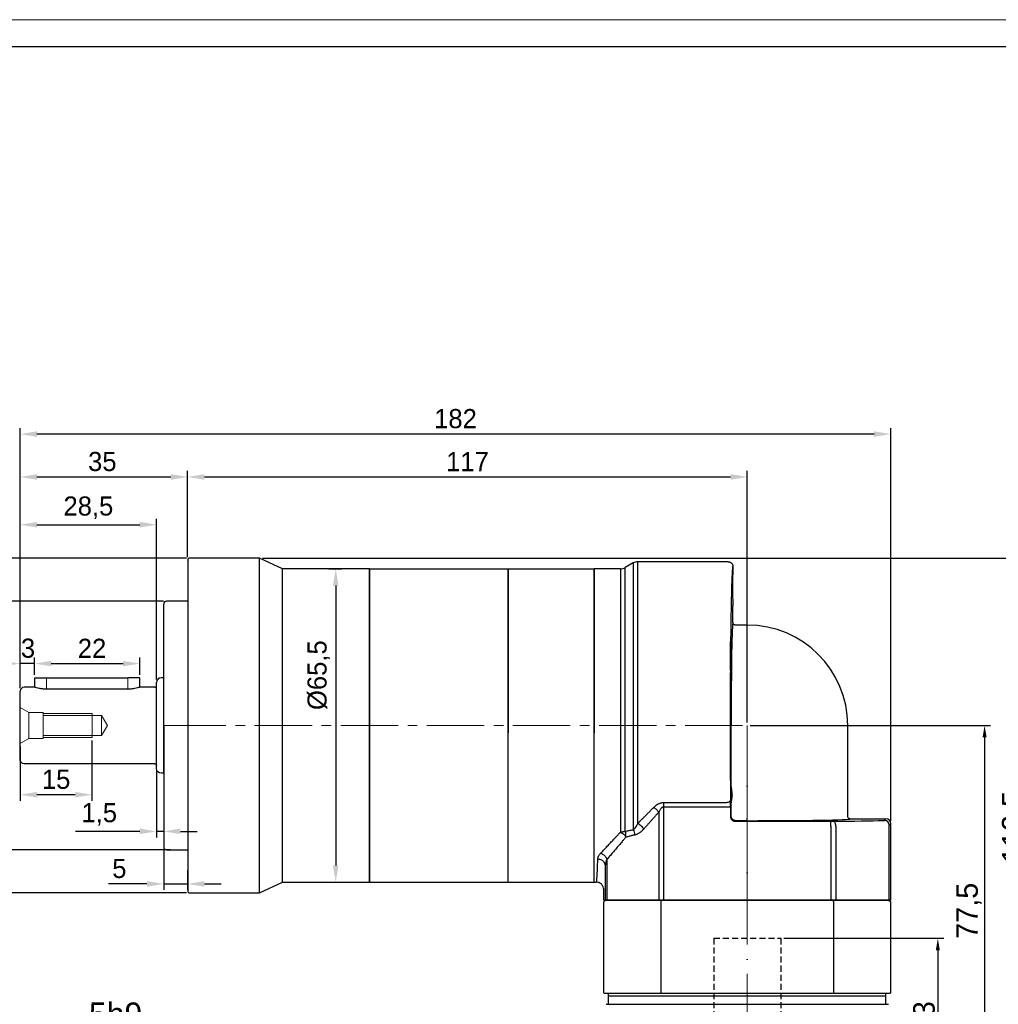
# Model space of a CAD drawing. Header units: millimetres. Extents: x 1357 to 1835, y 1050 to 1389.
# Tile 7 of 8: x 1526 to 1731, y 1183 to 1389. Entities that reach past the tile are written whole.
import ezdxf

# ---------------------------------------------------------------- set-up
doc = ezdxf.new("R2010")
doc.units = ezdxf.units.MM
doc.header["$PDSIZE"] = -5
for name, pattern in [('ACAD_ISO10W100', [18, 12, -3, 0, -3]), ('DASHED2', [9.525, 6.35, -3.175]), ('JIS_02_2.0', [3, 2, -1]), ('点画线', [18, 12, -2, 2, -2])]:
    doc.linetypes.add(name, pattern=pattern)
doc.layers.get('0').update_dxf_attribs({"lineweight": 18})
doc.layers.get('Defpoints').update_dxf_attribs({"lineweight": 18})
doc.layers.add('4虚线层', color=6, linetype='DASHED2')
for name, color, linetype, lineweight in [('7中心线层', 7, '点画线', 18), ('中心线', 7, 'JIS_02_2.0', 13), ('中心线层', 7, 'ACAD_ISO10W100', 20), ('图框_外框线', 7, 'Continuous', 18), ('尺寸线', 7, 'Continuous', 18), ('尺寸线层', 3, 'Continuous', 18), ('标注线', 7, 'Continuous', 20), ('粗实线', 7, 'Continuous', 50)]:
    doc.layers.add(name, color=color, linetype=linetype, lineweight=lineweight)
doc.styles.add('工程字', font='txt')
doc.dimstyles.new('ISO-25', dxfattribs={"dimtxt": 4.5, "dimasz": 1, "dimexe": 1.25, "dimexo": 0.625, "dimtad": 1, "dimtxsty": '工程字', "dimcen": 2.5, "dimdle": 2, "dimadec": 0, "dimazin": 0, "dimtfac": 1, "dimtmove": 0, "dimatfit": 3, "dimfxl": 1, "dimarcsym": 0})
doc.dimstyles.new('副本 ISO-25', dxfattribs={"dimtxt": 4.5, "dimasz": 2.5, "dimexe": 1.25, "dimexo": 0.625, "dimtad": 1, "dimtxsty": '工程字', "dimcen": 2.5, "dimdle": 5, "dimadec": 0, "dimazin": 0, "dimtfac": 1, "dimtmove": 0, "dimatfit": 3, "dimfxl": 1, "dimtolj": 1, "dimarcsym": 0})

# ---------------------------------------------------------------- blocks, each defined once
blk = doc.blocks.new('*D4')
at = {"layer": 'Defpoints', "color": 0, "lineweight": -2}
for p in [(1576.27, 1276.24), (1737.44, 1276.24), (1707.77, 1163.74)]:
    blk.add_point(p, dxfattribs=at)
at = {"layer": '尺寸线层', "color": 0, "lineweight": -2}
for p, q in [((1576.9, 1276.24), (1738.69, 1276.24)), ((1737.44, 1166.24), (1737.44, 1273.74)), ((1708.4, 1163.74), (1738.69, 1163.74))]:
    blk.add_line(p, q, dxfattribs=at)
for points in [[(1737.86, 1273.74), (1737.02, 1273.74), (1737.44, 1276.24)], [(1737.02, 1166.24), (1737.86, 1166.24), (1737.44, 1163.74)]]:
    blk.add_solid(points, dxfattribs=at)
at = {"layer": '尺寸线层', "color": 0, "insert": (1734.19, 1219.99), "char_height": 4.5, "attachment_point": 5, "rotation": 90, "style": '工程字'}
blk.add_mtext('\\A1;112,5', dxfattribs=at)
blk = doc.blocks.new('*D5')
at = {"layer": 'Defpoints', "color": 0, "lineweight": -2}
for p in [(1526.27, 1302.18), (1526.27, 1248.44), (1708.27, 1220.71)]:
    blk.add_point(p, dxfattribs=at)
at = {"layer": '尺寸线层', "color": 0, "linetype": 'ByBlock', "lineweight": -2}
for p, q in [((1526.27, 1249.06), (1526.27, 1303.43)), ((1708.27, 1221.33), (1708.27, 1303.43)), ((1704.77, 1302.18), (1529.77, 1302.18))]:
    blk.add_line(p, q, dxfattribs=at)
at = {"layer": '尺寸线层', "color": 0, "lineweight": -2}
for points in [[(1529.77, 1302.76), (1529.77, 1301.59), (1526.27, 1302.18)], [(1704.77, 1301.59), (1704.77, 1302.76), (1708.27, 1302.18)]]:
    blk.add_solid(points, dxfattribs=at)
at = {"layer": '尺寸线层', "color": 0, "insert": (1617.27, 1305.38), "char_height": 4, "attachment_point": 5, "style": '工程字'}
blk.add_mtext('182', dxfattribs=at)
blk = doc.blocks.new('*D8')
at = {"layer": 'Defpoints', "color": 0, "lineweight": -2}
for p in [(1678.27, 1241.24), (1707.77, 1163.74), (1727.89, 1163.74)]:
    blk.add_point(p, dxfattribs=at)
at = {"layer": '尺寸线层', "color": 0, "lineweight": -2}
for p, q in [((1678.9, 1241.24), (1729.14, 1241.24)), ((1727.89, 1238.74), (1727.89, 1166.24)), ((1708.4, 1163.74), (1729.14, 1163.74))]:
    blk.add_line(p, q, dxfattribs=at)
for points in [[(1728.31, 1238.74), (1727.47, 1238.74), (1727.89, 1241.24)], [(1727.47, 1166.24), (1728.31, 1166.24), (1727.89, 1163.74)]]:
    blk.add_solid(points, dxfattribs=at)
at = {"layer": '尺寸线层', "color": 0, "insert": (1724.64, 1202.49), "char_height": 4.5, "attachment_point": 5, "rotation": 90, "style": '工程字'}
blk.add_mtext('\\A1;77,5', dxfattribs=at)
blk = doc.blocks.new('*D11')
at = {"layer": 'Defpoints', "color": 0, "lineweight": -2}
for p in [(1685.27, 1196.74), (1707.77, 1163.74), (1718.11, 1163.74)]:
    blk.add_point(p, dxfattribs=at)
at = {"layer": '尺寸线层', "color": 0, "lineweight": -2}
for p, q in [((1685.9, 1196.74), (1719.36, 1196.74)), ((1718.11, 1194.24), (1718.11, 1166.24)), ((1708.4, 1163.74), (1719.36, 1163.74))]:
    blk.add_line(p, q, dxfattribs=at)
for points in [[(1718.53, 1194.24), (1717.7, 1194.24), (1718.11, 1196.74)], [(1717.7, 1166.24), (1718.53, 1166.24), (1718.11, 1163.74)]]:
    blk.add_solid(points, dxfattribs=at)
at = {"layer": '尺寸线层', "color": 0, "insert": (1715.24, 1180.24), "char_height": 4.5, "attachment_point": 5, "rotation": 90, "style": '工程字'}
blk.add_mtext('\\A1;33', dxfattribs=at)
blk = doc.blocks.new('*D17')
at = {"layer": 'Defpoints', "color": 0, "lineweight": -2}
for p in [(1564.57, 1176.88), (1559.57, 1171.02), (1564.57, 1171.02)]:
    blk.add_point(p, dxfattribs=at)
at = {"layer": '尺寸线层', "color": 0, "linetype": 'ByBlock', "lineweight": -2}
for p, q in [((1559.57, 1171.65), (1559.57, 1178.13)), ((1564.57, 1171.65), (1564.57, 1178.13)), ((1556.07, 1176.88), (1539.85, 1176.88)), ((1559.57, 1176.88), (1564.57, 1176.88)), ((1568.07, 1176.88), (1571.57, 1176.88))]:
    blk.add_line(p, q, dxfattribs=at)
at = {"layer": '尺寸线层', "color": 0, "lineweight": -2}
for points in [[(1556.07, 1176.3), (1556.07, 1177.47), (1559.57, 1176.88)], [(1568.07, 1177.47), (1568.07, 1176.3), (1564.57, 1176.88)]]:
    blk.add_solid(points, dxfattribs=at)
at = {"layer": '尺寸线层', "color": 0, "insert": (1546.21, 1180.78), "char_height": 5, "attachment_point": 5, "style": '工程字'}
blk.add_mtext('5h9', dxfattribs=at)
blk = doc.blocks.new('*D23')
at = {"layer": 'Defpoints', "color": 0, "lineweight": -2}
for p in [(1678.27, 1293.21), (1561.27, 1275.84), (1678.27, 1241.24)]:
    blk.add_point(p, dxfattribs=at)
at = {"layer": '尺寸线层', "color": 0, "linetype": 'ByBlock', "lineweight": -2}
for p, q in [((1561.27, 1276.46), (1561.27, 1294.46)), ((1564.77, 1293.21), (1674.77, 1293.21)), ((1678.27, 1241.86), (1678.27, 1294.46))]:
    blk.add_line(p, q, dxfattribs=at)
at = {"layer": '尺寸线层', "color": 0, "lineweight": -2}
for points in [[(1564.77, 1293.79), (1564.77, 1292.62), (1561.27, 1293.21)], [(1674.77, 1292.62), (1674.77, 1293.79), (1678.27, 1293.21)]]:
    blk.add_solid(points, dxfattribs=at)
at = {"layer": '尺寸线层', "color": 0, "insert": (1619.77, 1296.41), "char_height": 4, "attachment_point": 5, "style": '工程字'}
blk.add_mtext('117', dxfattribs=at)
blk = doc.blocks.new('*D24')
at = {"layer": 'Defpoints', "color": 0, "lineweight": -2}
for p in [(1590.17, 1273.99), (1590.17, 1208.49), (1592.23, 1208.49)]:
    blk.add_point(p, dxfattribs=at)
at = {"layer": '尺寸线层', "color": 0, "linetype": 'ByBlock', "lineweight": -2}
for p, q in [((1590.8, 1273.99), (1593.48, 1273.99)), ((1592.23, 1270.49), (1592.23, 1211.99)), ((1590.8, 1208.49), (1593.48, 1208.49))]:
    blk.add_line(p, q, dxfattribs=at)
at = {"layer": '尺寸线层', "color": 0, "lineweight": -2}
for points in [[(1592.81, 1270.49), (1591.64, 1270.49), (1592.23, 1273.99)], [(1591.64, 1211.99), (1592.81, 1211.99), (1592.23, 1208.49)]]:
    blk.add_solid(points, dxfattribs=at)
at = {"layer": '尺寸线层', "color": 0, "insert": (1588.69, 1251.76), "char_height": 4, "attachment_point": 5, "rotation": 90, "style": '工程字'}
blk.add_mtext('%%c65,5{}{{\\H0.7x;}{}}', dxfattribs=at)
blk = doc.blocks.new('*D25')
at = {"layer": 'Defpoints', "color": 0, "lineweight": -2}
for p in [(1556.87, 1267.24), (1516.2, 1215.24), (1558.27, 1215.24)]:
    blk.add_point(p, dxfattribs=at)
at = {"layer": '尺寸线层', "color": 0, "linetype": 'ByBlock', "lineweight": -2}
for p, q in [((1556.25, 1267.24), (1514.95, 1267.24)), ((1516.2, 1263.74), (1516.2, 1218.74)), ((1557.65, 1215.24), (1514.95, 1215.24))]:
    blk.add_line(p, q, dxfattribs=at)
at = {"layer": '尺寸线层', "color": 0, "lineweight": -2}
for points in [[(1516.79, 1263.74), (1515.62, 1263.74), (1516.2, 1267.24)], [(1515.62, 1218.74), (1516.79, 1218.74), (1516.2, 1215.24)]]:
    blk.add_solid(points, dxfattribs=at)
at = {"layer": '尺寸线层', "color": 0, "insert": (1513, 1241.24), "char_height": 4, "attachment_point": 5, "rotation": 90, "style": '工程字'}
blk.add_mtext('%%C52h7', dxfattribs=at)
blk = doc.blocks.new('*D26')
at = {"layer": 'Defpoints', "color": 0, "lineweight": -2}
for p in [(1561.27, 1293.21), (1561.27, 1275.84), (1526.27, 1248.44)]:
    blk.add_point(p, dxfattribs=at)
at = {"layer": '尺寸线层', "color": 0, "linetype": 'ByBlock', "lineweight": -2}
for p, q in [((1526.27, 1249.06), (1526.27, 1294.46)), ((1529.77, 1293.21), (1557.77, 1293.21)), ((1561.27, 1276.46), (1561.27, 1294.46))]:
    blk.add_line(p, q, dxfattribs=at)
at = {"layer": '尺寸线层', "color": 0, "lineweight": -2}
for points in [[(1529.77, 1293.79), (1529.77, 1292.62), (1526.27, 1293.21)], [(1557.77, 1292.62), (1557.77, 1293.79), (1561.27, 1293.21)]]:
    blk.add_solid(points, dxfattribs=at)
at = {"layer": '尺寸线层', "color": 0, "insert": (1543.43, 1296.41), "char_height": 4, "attachment_point": 5, "style": '工程字'}
blk.add_mtext('35', dxfattribs=at)
blk = doc.blocks.new('*D27')
at = {"layer": 'Defpoints', "color": 0, "lineweight": -2}
for p in [(1526.27, 1254.18), (1529.27, 1251.24), (1526.27, 1248.44)]:
    blk.add_point(p, dxfattribs=at)
at = {"layer": '尺寸线层', "color": 0, "linetype": 'ByBlock', "lineweight": -2}
for p, q in [((1522.77, 1254.18), (1519.27, 1254.18)), ((1526.27, 1249.06), (1526.27, 1255.43)), ((1529.27, 1254.18), (1526.27, 1254.18)), ((1529.27, 1251.86), (1529.27, 1255.43)), ((1532.77, 1254.18), (1536.27, 1254.18))]:
    blk.add_line(p, q, dxfattribs=at)
at = {"layer": '尺寸线层', "color": 0, "lineweight": -2}
for points in [[(1522.77, 1253.6), (1522.77, 1254.76), (1526.27, 1254.18)], [(1532.77, 1254.76), (1532.77, 1253.6), (1529.27, 1254.18)]]:
    blk.add_solid(points, dxfattribs=at)
at = {"layer": '尺寸线层', "color": 0, "insert": (1527.9, 1257.38), "char_height": 4, "attachment_point": 5, "style": '工程字'}
blk.add_mtext('3', dxfattribs=at)
blk = doc.blocks.new('*D28')
at = {"layer": 'Defpoints', "color": 0, "lineweight": -2}
for p in [(1551.27, 1254.18), (1529.27, 1251.24), (1551.27, 1251.24)]:
    blk.add_point(p, dxfattribs=at)
at = {"layer": '尺寸线层', "color": 0, "linetype": 'ByBlock', "lineweight": -2}
for p, q in [((1529.27, 1251.86), (1529.27, 1255.43)), ((1532.77, 1254.18), (1547.77, 1254.18)), ((1551.27, 1251.86), (1551.27, 1255.43))]:
    blk.add_line(p, q, dxfattribs=at)
at = {"layer": '尺寸线层', "color": 0, "lineweight": -2}
for points in [[(1532.77, 1254.76), (1532.77, 1253.6), (1529.27, 1254.18)], [(1547.77, 1253.6), (1547.77, 1254.76), (1551.27, 1254.18)]]:
    blk.add_solid(points, dxfattribs=at)
at = {"layer": '尺寸线层', "color": 0, "insert": (1541.28, 1257.38), "char_height": 4, "attachment_point": 5, "style": '工程字'}
blk.add_mtext('22', dxfattribs=at)
blk = doc.blocks.new('*D29')
at = {"layer": 'Defpoints', "color": 0, "lineweight": -2}
for p in [(1554.77, 1232.24), (1556.27, 1227.81), (1554.77, 1219.1)]:
    blk.add_point(p, dxfattribs=at)
at = {"layer": '尺寸线层', "color": 0, "linetype": 'ByBlock', "lineweight": -2}
for p, q in [((1554.77, 1231.61), (1554.77, 1217.85)), ((1556.27, 1227.19), (1556.27, 1217.85)), ((1551.27, 1219.1), (1537.8, 1219.1)), ((1556.27, 1219.1), (1554.77, 1219.1)), ((1559.77, 1219.1), (1563.27, 1219.1))]:
    blk.add_line(p, q, dxfattribs=at)
at = {"layer": '尺寸线层', "color": 0, "lineweight": -2}
for points in [[(1551.27, 1218.52), (1551.27, 1219.69), (1554.77, 1219.1)], [(1559.77, 1219.69), (1559.77, 1218.52), (1556.27, 1219.1)]]:
    blk.add_solid(points, dxfattribs=at)
at = {"layer": '尺寸线层', "color": 0, "insert": (1542.79, 1222.64), "char_height": 4, "attachment_point": 5, "style": '工程字'}
blk.add_mtext('1,5', dxfattribs=at)
blk = doc.blocks.new('*D30')
at = {"layer": 'Defpoints', "color": 0, "lineweight": -2}
for p in [(1556.27, 1215.84), (1561.27, 1211.54), (1561.27, 1208.12)]:
    blk.add_point(p, dxfattribs=at)
at = {"layer": '尺寸线层', "color": 0, "linetype": 'ByBlock', "lineweight": -2}
for p, q in [((1556.27, 1215.21), (1556.27, 1206.87)), ((1561.27, 1210.91), (1561.27, 1206.87)), ((1552.77, 1208.12), (1544.71, 1208.12)), ((1556.27, 1208.12), (1561.27, 1208.12)), ((1564.77, 1208.12), (1568.27, 1208.12))]:
    blk.add_line(p, q, dxfattribs=at)
at = {"layer": '尺寸线层', "color": 0, "lineweight": -2}
for points in [[(1552.77, 1207.53), (1552.77, 1208.7), (1556.27, 1208.12)], [(1564.77, 1208.7), (1564.77, 1207.53), (1561.27, 1208.12)]]:
    blk.add_solid(points, dxfattribs=at)
at = {"layer": '尺寸线层', "color": 0, "insert": (1546.99, 1211.32), "char_height": 4, "attachment_point": 5, "style": '工程字'}
blk.add_mtext('5', dxfattribs=at)
blk = doc.blocks.new('*D31')
at = {"layer": 'Defpoints', "color": 0, "lineweight": -2}
for p in [(1526.27, 1237.45), (1541.27, 1238.74), (1526.27, 1226.76)]:
    blk.add_point(p, dxfattribs=at)
at = {"layer": '尺寸线层', "color": 0, "linetype": 'ByBlock', "lineweight": -2}
for p, q in [((1541.27, 1238.11), (1541.27, 1225.51)), ((1526.27, 1236.82), (1526.27, 1225.51)), ((1537.77, 1226.76), (1529.77, 1226.76))]:
    blk.add_line(p, q, dxfattribs=at)
at = {"layer": '尺寸线层', "color": 0, "lineweight": -2}
for points in [[(1529.77, 1227.34), (1529.77, 1226.17), (1526.27, 1226.76)], [(1537.77, 1226.17), (1537.77, 1227.34), (1541.27, 1226.76)]]:
    blk.add_solid(points, dxfattribs=at)
at = {"layer": '尺寸线层', "color": 0, "insert": (1533.77, 1229.96), "char_height": 4, "attachment_point": 5, "style": '工程字'}
blk.add_mtext('15', dxfattribs=at)
blk = doc.blocks.new('*D32')
at = {"layer": 'Defpoints', "color": 0, "lineweight": -2}
for p in [(1554.77, 1283.22), (1554.77, 1250.24), (1526.27, 1248.44)]:
    blk.add_point(p, dxfattribs=at)
at = {"layer": '尺寸线层', "color": 0, "linetype": 'ByBlock', "lineweight": -2}
for p, q in [((1526.27, 1249.06), (1526.27, 1284.47)), ((1529.77, 1283.22), (1551.27, 1283.22)), ((1554.77, 1250.86), (1554.77, 1284.47))]:
    blk.add_line(p, q, dxfattribs=at)
at = {"layer": '尺寸线层', "color": 0, "lineweight": -2}
for points in [[(1529.77, 1283.8), (1529.77, 1282.64), (1526.27, 1283.22)], [(1551.27, 1282.64), (1551.27, 1283.8), (1554.77, 1283.22)]]:
    blk.add_solid(points, dxfattribs=at)
at = {"layer": '尺寸线层', "color": 0, "insert": (1540.52, 1286.76), "char_height": 4, "attachment_point": 5, "style": '工程字'}
blk.add_mtext('28,5', dxfattribs=at)
blk = doc.blocks.new('*D33')
at = {"layer": 'Defpoints', "color": 0, "lineweight": -2}
for p in [(1561.67, 1276.24), (1507.66, 1206.24), (1561.67, 1206.24)]:
    blk.add_point(p, dxfattribs=at)
at = {"layer": '尺寸线层', "color": 0, "linetype": 'ByBlock', "lineweight": -2}
for p, q in [((1561.05, 1276.24), (1506.41, 1276.24)), ((1507.66, 1272.74), (1507.66, 1209.74)), ((1561.05, 1206.24), (1506.41, 1206.24))]:
    blk.add_line(p, q, dxfattribs=at)
at = {"layer": '尺寸线层', "color": 0, "lineweight": -2}
for points in [[(1508.24, 1272.74), (1507.08, 1272.74), (1507.66, 1276.24)], [(1507.08, 1209.74), (1508.24, 1209.74), (1507.66, 1206.24)]]:
    blk.add_solid(points, dxfattribs=at)
at = {"layer": '尺寸线层', "color": 0, "insert": (1504.46, 1241.24), "char_height": 4, "attachment_point": 5, "rotation": 90, "style": '工程字'}
blk.add_mtext('%%C70', dxfattribs=at)
blk = doc.blocks.new('D64')
at = {"linetype": 'Continuous', "lineweight": 30}
for p, q in [((5.5, 62.01), (3.83, 61.04)), ((25.36, 62.28), (6.49, 62.28)), ((2.83, 60.78), (-2.64, 60.78)), ((-2.64, 28.03), (-2.64, 60.78)), ((26.36, 49.53), (26.36, 53.03)), ((29.36, 49.03), (26.86, 49.03)), ((-2.64, -4.72), (-2.64, 28.03)), ((50.36, 9), (50.36, 28.03)), ((50.86, 8.5), (58.36, 8.5)), ((59.36, -8.47), (59.36, 7.5)), ((-2.64, -4.72), (-2.2, -4.72)), ((-0.64, -8.47), (-0.64, -6.47)), ((-0.32, -8.47), (-0.64, -8.47)), ((0, -8.47), (-0.32, -8.47)), ((10.84, -8.47), (0, -8.47)), ((11.9, -8.47), (10.84, -8.47)), ((46.83, -8.47), (11.9, -8.47)), ((47.88, -8.47), (46.83, -8.47)), ((58.73, -8.47), (47.88, -8.47)), ((59.05, -8.47), (58.73, -8.47)), ((59.36, -8.47), (59.05, -8.47))]:
    blk.add_line(p, q, dxfattribs=at)
at = {"linetype": 'Continuous', "lineweight": 25}
for p, q in [((6.49, 7.58), (6.49, 62.28)), ((2.83, 60.78), (2.83, 5.7)), ((26.36, 61.03), (26.36, 61.28)), ((25.99, 15.22), (25.99, 28.03)), ((11.9, 11.93), (24.85, 11.93)), ((11.9, 11), (11.9, 11.93)), ((11.9, 11), (24.86, 11)), ((11.9, -8.47), (11.9, 11)), ((24.86, 11), (25.86, 11)), ((25.86, 11), (25.86, 8.99)), ((25.99, 9.12), (25.99, 11.83)), ((10.84, 9.91), (10.84, -8.47)), ((25.86, 8.99), (25.99, 9.12)), ((29.36, 8.12), (29.36, 8.62)), ((58.05, 8.18), (58.36, 8.5)), ((26.99, 8.12), (26.86, 7.99)), ((26.86, 7.99), (46.83, 7.99)), ((29.36, 8.12), (26.99, 8.12)), ((46.83, 6.99), (46.83, 7.99)), ((46.83, 6.99), (46.83, -8.47)), ((47.88, 6.99), (47.88, -8.47)), ((59.36, 7.5), (59.05, 7.18)), ((59.05, -1.12), (59.05, 7.18)), ((0, 0), (0, -8.47)), ((-0.32, -1.39), (-0.32, -8.47)), ((59.05, -8.47), (59.05, -1.12))]:
    blk.add_line(p, q, dxfattribs=at)
at = {"linetype": 'Continuous', "lineweight": 25, "flags": 128}
for points in [[(24.85, 11.93), (25.04, 11.94), (25.23, 11.97), (25.4, 12.01), (25.55, 12.07), (25.68, 12.14), (25.77, 12.22), (25.83, 12.31), (25.85, 12.4)], [(47.88, 6.99), (47.87, 7.19), (47.84, 7.37), (47.79, 7.54), (47.73, 7.7), (47.65, 7.82), (47.56, 7.91), (47.46, 7.97), (47.35, 7.99)]]:
    blk.add_lwpolyline(points, dxfattribs=at)
at = {"linetype": 'Continuous', "lineweight": 30}
for centre, radius, start, end in [((6.49, 60.29), 1.99, 90, 120), ((2.83, 62.76), 1.99, 270, 299.9873), ((29.36, 28.03), 21, 0, 90)]:
    blk.add_arc(centre, radius, start, end, dxfattribs=at)
at = {"linetype": 'Continuous', "lineweight": 25}
blk.add_arc((58.05, 7.18), 1, 0.0209, 89.9797, dxfattribs=at)
at = {"linetype": 'Continuous', "lineweight": 30}
for centre, major_axis, ratio, start_param, end_param in [((26.36, 57.03), (0, 4), 0.017455, 0, 3.141593), ((58.36, 7.5), (0.707, 0.707), 0.999695, 5.497939, 7.068431)]:
    blk.add_ellipse(centre, major_axis=major_axis, ratio=ratio, start_param=start_param, end_param=end_param, dxfattribs=at)
at = {"linetype": 'Continuous', "lineweight": 25}
for centre, major_axis, start_param, end_param in [((26.36, 28.03), (0, 21.5), 0.000406, 1.570796), ((25.93, 13.53), (0, 4), 5.149766, 10.558197), ((25.81, 11), (0, 2.99), 4.712389, 5.201566), ((29.36, 8.5), (21.5, 0), 4.712389, 6.282779), ((46.83, 8.01), (0.988, 0), 4.712389, 5.269966), ((29.36, 8.5), (34, 0), 5.269966, 5.707865), ((57.06, 8.18), (0.988, 0), 5.706902, 6.266003)]:
    blk.add_ellipse(centre, major_axis=major_axis, ratio=0.017455, start_param=start_param, end_param=end_param, dxfattribs=at)
blk.add_ellipse((25.93, 42.53), major_axis=(0, 4), ratio=0.017455, dxfattribs=at)
for points, knots in [([(5.5, 62.01), (5.5, 62.01), (5.5, 62.01), (5.5, 61.99), (5.5, 61.97), (5.5, 61.93), (5.5, 61.89), (5.5, 61.83), (5.5, 61.77), (5.5, 61.69), (5.5, 61.61), (5.5, 61.51), (5.5, 61.41), (5.5, 61.29), (5.5, 61.17), (5.5, 61.03), (5.5, 60.89), (5.5, 60.74), (5.5, 60.57), (5.5, 60.4), (5.5, 60.22), (5.5, 60.03), (5.5, 59.82), (5.5, 59.61), (5.5, 59.39), (5.5, 59.16), (5.5, 58.93), (5.5, 58.68), (5.5, 58.42), (5.5, 58.16), (5.5, 57.88), (5.5, 57.6), (5.5, 57.31), (5.5, 57.01), (5.5, 56.7), (5.5, 56.38), (5.5, 56.05), (5.5, 55.72), (5.5, 55.38), (5.5, 55.03), (5.5, 54.67), (5.5, 54.3), (5.5, 53.93), (5.5, 53.54), (5.5, 53.16), (5.5, 52.76), (5.5, 52.35), (5.5, 51.94), (5.5, 51.53), (5.5, 51.1), (5.5, 50.67), (5.5, 50.23), (5.5, 49.78), (5.5, 49.33), (5.5, 48.88), (5.5, 48.41), (5.5, 47.94), (5.5, 47.47), (5.5, 46.98), (5.5, 46.5), (5.5, 46), (5.5, 45.51), (5.5, 45), (5.5, 44.49), (5.5, 43.98), (5.5, 43.46), (5.5, 42.94), (5.5, 42.26), (5.5, 41.41), (5.5, 40.39), (5.5, 39.36), (5.5, 38.32), (5.5, 37.26), (5.5, 36.2), (5.5, 35.13), (5.5, 34.05), (5.5, 32.96), (5.5, 31.87), (5.5, 30.77), (5.5, 29.67), (5.5, 28.57), (5.5, 27.47), (5.5, 26.37), (5.5, 25.27), (5.5, 24.18), (5.5, 23.09), (5.5, 22), (5.5, 20.92), (5.5, 19.85), (5.5, 18.78), (5.5, 17.73), (5.5, 16.69), (5.5, 15.65), (5.5, 14.63), (5.5, 13.63), (5.5, 12.64), (5.5, 11.67), (5.5, 10.71), (5.5, 9.77), (5.5, 8.85), (5.5, 7.96), (5.5, 7.08), (5.5, 6.51), (5.5, 6.23)], [0, 0, 0, 0, 0.007576, 0.015152, 0.022728, 0.030304, 0.037879, 0.045455, 0.053031, 0.060607, 0.068183, 0.075759, 0.083335, 0.090911, 0.098486, 0.106062, 0.113638, 0.121214, 0.12879, 0.136366, 0.143942, 0.151518, 0.159093, 0.166669, 0.174245, 0.181821, 0.189397, 0.196973, 0.204549, 0.212125, 0.2197, 0.227276, 0.234852, 0.242428, 0.250004, 0.25758, 0.265156, 0.272732, 0.280307, 0.287883, 0.295459, 0.303035, 0.310611, 0.318187, 0.325763, 0.333339, 0.340914, 0.34849, 0.356066, 0.363642, 0.371218, 0.378794, 0.38637, 0.393946, 0.401521, 0.409097, 0.416673, 0.424249, 0.431825, 0.439401, 0.446977, 0.454553, 0.462128, 0.469704, 0.47728, 0.484856, 0.492432, 0.500008, 0.514293, 0.528579, 0.542864, 0.55715, 0.571435, 0.585721, 0.600006, 0.614292, 0.628577, 0.642863, 0.657148, 0.671434, 0.685719, 0.700005, 0.71429, 0.728576, 0.742861, 0.757147, 0.771432, 0.785718, 0.800003, 0.814289, 0.828574, 0.84286, 0.857145, 0.871431, 0.885716, 0.900002, 0.914287, 0.928573, 0.942858, 0.957144, 0.971429, 0.985715, 1, 1, 1, 1]), ([(3.83, 5.89), (3.83, 8.24), (3.83, 10.9), (3.83, 16.62), (3.83, 19.68), (3.83, 25.95), (3.83, 29.15), (3.83, 35.44), (3.83, 38.53), (3.83, 44.33), (3.83, 47.04), (3.83, 51.87), (3.83, 53.98), (3.83, 57.44), (3.83, 58.78), (3.83, 60.58), (3.83, 61.04), (3.83, 61.04)], [0, 0, 0, 0, 0.125, 0.125, 0.25, 0.25, 0.375, 0.375, 0.5, 0.5, 0.625, 0.625, 0.75, 0.75, 0.875, 0.875, 1, 1, 1, 1]), ([(26.36, 61.28), (26.36, 61.28), (26.35, 61.27), (26.35, 61.26), (26.34, 61.24), (26.33, 61.21), (26.32, 61.17), (26.31, 61.12), (26.3, 61.07), (26.28, 60.94), (26.25, 60.68), (26.22, 60.21), (26.18, 59.59), (26.13, 58.61), (26.08, 57.05), (26.01, 54.7), (25.96, 51.91), (25.91, 48.73), (25.87, 45.2), (25.83, 41.39), (25.81, 37.35), (25.79, 33.16), (25.78, 28.89), (25.78, 25.32), (25.79, 22.49), (25.8, 20.39), (25.81, 18.32), (25.82, 16.63), (25.83, 15.3), (25.84, 14.32), (25.84, 13.35), (25.85, 12.72), (25.85, 12.4)], [0, 0, 0, 0, 0.007823, 0.01564, 0.023454, 0.031265, 0.039077, 0.046892, 0.05471, 0.062535, 0.093793, 0.125059, 0.156317, 0.187583, 0.250074, 0.312564, 0.375052, 0.437539, 0.500025, 0.56251, 0.624994, 0.687477, 0.74996, 0.812443, 0.843697, 0.874959, 0.906213, 0.937475, 0.953113, 0.968735, 0.984359, 1, 1, 1, 1]), ([(25.99, 15.22), (25.99, 15.18), (25.99, 15.09), (26, 14.96), (26.02, 14.82), (26.04, 14.68), (26.06, 14.54), (26.1, 14.29), (26.15, 13.95), (26.18, 13.52), (26.15, 13.09), (26.09, 12.71), (26.04, 12.37), (26, 12.1), (25.99, 11.92), (25.99, 11.83)], [0, 0, 0, 0, 0.040755, 0.081897, 0.123461, 0.165483, 0.207997, 0.251035, 0.383966, 0.501369, 0.618401, 0.750462, 0.835256, 0.918346, 1, 1, 1, 1]), ([(6.49, 7.58), (6.64, 7.72), (6.92, 8.01), (7.36, 8.45), (7.82, 8.9), (8.29, 9.38), (8.78, 9.87), (9.28, 10.38), (9.62, 10.73), (9.79, 10.9)], [0, 0, 0, 0, 0.130778, 0.265579, 0.404405, 0.547258, 0.69414, 0.845054, 1, 1, 1, 1]), ([(9.79, 10.9), (9.84, 10.95), (9.93, 11.05), (10.09, 11.18), (10.24, 11.31), (10.39, 11.42), (10.55, 11.52), (10.73, 11.63), (10.94, 11.73), (11.18, 11.82), (11.42, 11.88), (11.66, 11.92), (11.82, 11.93), (11.9, 11.93)], [0, 0, 0, 0, 0.089644, 0.176213, 0.259904, 0.340931, 0.419533, 0.495971, 0.603505, 0.706475, 0.806024, 0.903416, 1, 1, 1, 1]), ([(9.79, 10.9), (9.98, 10.77), (10.17, 10.61), (10.54, 10.27), (10.7, 10.09), (10.84, 9.91)], [0, 0, 0, 0, 0.5, 0.5, 1, 1, 1, 1]), ([(11.9, 11), (11.88, 11), (11.83, 11), (11.77, 10.98), (11.7, 10.96), (11.63, 10.93), (11.57, 10.89), (11.5, 10.85), (11.43, 10.79), (11.37, 10.73), (11.27, 10.62), (11.14, 10.45), (10.98, 10.2), (10.89, 10.01), (10.84, 9.91)], [0, 0, 0, 0, 0.040766, 0.082342, 0.125323, 0.170248, 0.217591, 0.267757, 0.321087, 0.377865, 0.438325, 0.59803, 0.784876, 1, 1, 1, 1]), ([(10.84, 9.91), (10.69, 9.73), (10.39, 9.39), (9.93, 8.87), (9.48, 8.37), (9.04, 7.86), (8.6, 7.37), (8.16, 6.88), (7.87, 6.55), (7.72, 6.39)], [0, 0, 0, 0, 0.144654, 0.288698, 0.432138, 0.574981, 0.717234, 0.858905, 1, 1, 1, 1]), ([(25.86, 8.99), (25.86, 8.96), (25.86, 8.89), (25.88, 8.8), (25.9, 8.7), (25.93, 8.61), (25.97, 8.52), (26.02, 8.43), (26.08, 8.36), (26.15, 8.28), (26.22, 8.22), (26.3, 8.16), (26.39, 8.11), (26.47, 8.07), (26.57, 8.03), (26.66, 8.01), (26.76, 7.99), (26.82, 7.99), (26.86, 7.99)], [0, 0, 0, 0, 0.062521, 0.125033, 0.187539, 0.250038, 0.312533, 0.375024, 0.437512, 0.5, 0.562488, 0.624976, 0.687467, 0.749962, 0.812461, 0.874967, 0.937479, 1, 1, 1, 1]), ([(26.99, 8.12), (26.73, 8.12), (26.47, 8.23), (26.1, 8.6), (25.99, 8.86), (25.99, 9.12)], [0, 0, 0, 0, 0.5, 0.5, 1, 1, 1, 1]), ([(3.83, 5.89), (3.96, 5.92), (4.23, 5.98), (4.65, 6.07), (5.07, 6.15), (5.36, 6.2), (5.5, 6.23)], [0, 0, 0, 0, 0.251554, 0.502005, 0.751451, 1, 1, 1, 1]), ([(5.5, 6.23), (5.59, 6.07), (5.67, 5.89), (5.78, 5.51), (5.82, 5.31), (5.84, 5.12)], [0, 0, 0, 0, 0.5, 0.5, 1, 1, 1, 1]), ([(7.72, 6.39), (7.66, 6.33), (7.55, 6.2), (7.34, 5.99), (7.15, 5.82), (6.97, 5.68), (6.8, 5.55), (6.59, 5.41), (6.34, 5.28), (6.09, 5.18), (5.92, 5.14), (5.84, 5.12)], [0, 0, 0, 0, 0.107061, 0.210621, 0.356254, 0.427351, 0.502144, 0.633578, 0.759733, 0.881532, 1, 1, 1, 1]), ([(6.49, 7.58), (6.72, 7.44), (6.96, 7.26), (7.39, 6.84), (7.58, 6.61), (7.72, 6.39)], [0, 0, 0, 0, 0.5, 0.5, 1, 1, 1, 1]), ([(-1.29, 1.32), (-1.2, 1.42), (-1.01, 1.62), (-0.71, 1.93), (-0.4, 2.26), (-0.08, 2.59), (0.25, 2.94), (0.59, 3.3), (0.94, 3.67), (1.3, 4.05), (1.67, 4.45), (2.05, 4.85), (2.43, 5.27), (2.7, 5.56), (2.83, 5.7)], [0, 0, 0, 0, 0.075346, 0.152128, 0.230351, 0.31002, 0.391142, 0.473719, 0.557757, 0.64326, 0.730232, 0.818677, 0.908599, 1, 1, 1, 1]), ([(3.93, 4.63), (3.81, 4.49), (3.57, 4.2), (3.22, 3.78), (2.87, 3.36), (2.53, 2.96), (2.19, 2.56), (1.86, 2.17), (1.53, 1.79), (1.21, 1.41), (0.9, 1.05), (0.59, 0.69), (0.29, 0.34), (0.1, 0.11), (0, 0)], [0, 0, 0, 0, 0.086438, 0.172282, 0.25754, 0.342222, 0.426334, 0.509888, 0.592892, 0.675356, 0.757288, 0.8387, 0.9196, 1, 1, 1, 1]), ([(2.83, 5.7), (2.87, 5.72), (2.96, 5.74), (3.1, 5.78), (3.26, 5.82), (3.44, 5.85), (3.63, 5.88), (3.76, 5.88), (3.83, 5.89)], [0, 0, 0, 0, 0.114429, 0.249717, 0.405886, 0.582962, 0.780983, 1, 1, 1, 1]), ([(2.83, 5.7), (2.87, 5.69), (2.94, 5.66), (3.03, 5.61), (3.12, 5.56), (3.2, 5.52), (3.27, 5.47), (3.33, 5.43), (3.38, 5.39), (3.47, 5.32), (3.6, 5.21), (3.76, 5.05), (3.84, 4.94), (3.88, 4.88)], [0, 0, 0, 0, 0.087363, 0.168399, 0.242661, 0.30982, 0.36965, 0.42201, 0.466822, 0.504056, 0.673059, 0.83898, 1, 1, 1, 1]), ([(3.83, 5.89), (3.86, 5.74), (3.88, 5.58), (3.9, 5.24), (3.9, 5.06), (3.88, 4.88)], [0, 0, 0, 0, 0.5, 0.5, 1, 1, 1, 1]), ([(3.87, 4.86), (3.86, 4.85), (3.85, 4.83), (3.83, 4.82), (3.83, 4.81)], [0, 0, 0, 0, 0.481774, 1, 1, 1, 1]), ([(5.84, 5.12), (5.74, 5.1), (5.53, 5.06), (5.21, 4.99), (4.89, 4.91), (4.57, 4.82), (4.25, 4.73), (4.04, 4.67), (3.93, 4.63)], [0, 0, 0, 0, 0.157533, 0.31869, 0.483494, 0.651967, 0.824129, 1, 1, 1, 1]), ([(-2.2, -4.72), (-2.15, -4.72), (-2.09, -4.31), (-1.99, -2.68), (-1.94, -1.47), (-1.89, 0.1)], [0, 0, 0, 0, 0.5, 0.5, 1, 1, 1, 1]), ([(-1.89, 0.1), (-1.88, 0.13), (-1.88, 0.2), (-1.86, 0.3), (-1.84, 0.4), (-1.81, 0.5), (-1.77, 0.61), (-1.71, 0.74), (-1.62, 0.92), (-1.47, 1.12), (-1.35, 1.25), (-1.29, 1.32)], [0, 0, 0, 0, 0.083134, 0.166095, 0.249025, 0.332062, 0.415344, 0.499011, 0.66651, 0.833133, 1, 1, 1, 1]), ([(-1.89, 0.1), (-1.64, 0.1), (-1.38, 0.04), (-0.92, -0.18), (-0.73, -0.35), (-0.61, -0.53)], [0, 0, 0, 0, 0.5, 0.5, 1, 1, 1, 1]), ([(-1.29, 1.32), (-1.08, 1.25), (-0.85, 1.13), (-0.45, 0.8), (-0.28, 0.6), (-0.17, 0.39)], [0, 0, 0, 0, 0.5, 0.5, 1, 1, 1, 1]), ([(0, 0), (-0.02, -0.05), (-0.06, -0.14), (-0.12, -0.31), (-0.18, -0.49), (-0.25, -0.72), (-0.29, -0.97), (-0.32, -1.21), (-0.32, -1.34), (-0.32, -1.39)], [0, 0, 0, 0, 0.099781, 0.215979, 0.348602, 0.497652, 0.715043, 0.882495, 1, 1, 1, 1]), ([(-0.61, -0.53), (-0.51, -0.67), (-0.44, -0.81), (-0.35, -1.11), (-0.32, -1.25), (-0.32, -1.39)], [0, 0, 0, 0, 0.5, 0.5, 1, 1, 1, 1])]:
    blk.add_open_spline(points, degree=3, knots=knots, dxfattribs=at)
at = {"linetype": 'Continuous', "lineweight": 30}
for points, knots in [([(25.36, 62.28), (25.4, 62.27), (25.47, 62.27), (25.57, 62.26), (25.68, 62.23), (25.79, 62.18), (25.89, 62.13), (25.98, 62.06), (26.09, 61.97), (26.2, 61.84), (26.29, 61.67), (26.35, 61.48), (26.36, 61.34), (26.36, 61.28)], [0, 0, 0, 0, 0.065607, 0.133699, 0.204011, 0.276206, 0.349882, 0.42458, 0.499802, 0.61623, 0.740498, 0.8696, 1, 1, 1, 1]), ([(26.86, 49.03), (26.84, 49.03), (26.79, 49.03), (26.73, 49.04), (26.67, 49.06), (26.62, 49.09), (26.58, 49.11), (26.55, 49.13), (26.53, 49.15), (26.52, 49.16), (26.48, 49.2), (26.42, 49.28), (26.37, 49.4), (26.37, 49.48), (26.36, 49.53)], [0, 0, 0, 0, 0.093918, 0.181291, 0.260181, 0.329119, 0.387102, 0.43352, 0.46805, 0.490553, 0.500987, 0.673892, 0.841975, 1, 1, 1, 1]), ([(50.86, 8.5), (50.84, 8.5), (50.8, 8.5), (50.74, 8.51), (50.68, 8.53), (50.62, 8.56), (50.56, 8.6), (50.5, 8.65), (50.4, 8.77), (50.38, 8.9), (50.36, 9)], [0, 0, 0, 0, 0.077913, 0.1589, 0.242459, 0.327974, 0.414729, 0.501941, 0.643652, 1, 1, 1, 1]), ([(-0.91, -5.46), (-1.04, -5.24), (-1.23, -5.05), (-1.69, -4.79), (-1.95, -4.72), (-2.2, -4.72)], [0, 0, 0, 0, 0.5, 0.5, 1, 1, 1, 1]), ([(-0.64, -6.47), (-0.64, -6.31), (-0.66, -6.14), (-0.75, -5.79), (-0.82, -5.62), (-0.91, -5.46)], [0, 0, 0, 0, 0.5, 0.5, 1, 1, 1, 1])]:
    blk.add_open_spline(points, degree=3, knots=knots, dxfattribs=at)
at = {"linetype": 'Continuous', "lineweight": 25}
for points in [[(6.49, 7.58), (6.2, 6.99), (5.87, 6.48), (5.5, 6.23)], [(3.88, 4.88), (3.88, 4.88), (3.87, 4.87), (3.87, 4.86)], [(3.88, 4.88), (3.9, 4.8), (3.92, 4.72), (3.93, 4.63)], [(-0.17, 0.39), (-0.1, 0.26), (-0.04, 0.13), (0, 0)]]:
    blk.add_open_spline(points, degree=3, dxfattribs=at)

msp = doc.modelspace()

# ---------------------------------------------------------------- linework, layer by layer
for p, q in [((1556.275, 1251.3441), (1556.2459, 1251.2374)), ((1556.2459, 1241.2374), (1556.2459, 1251.2374)), ((1556.2459, 1241.2374), (1556.2459, 1251.2374)), ((1556.2459, 1241.2374), (1556.275, 1241.2374)), ((1556.2459, 1241.2374), (1556.275, 1241.2374)), ((1556.2459, 1231.2374), (1556.2459, 1241.2374)), ((1556.2459, 1241.2374), (1556.275, 1241.2374)), ((1556.2459, 1231.2374), (1556.2459, 1241.2374)), ((1556.875, 1241.2374), (1556.275, 1241.2374)), ((1556.7795, 1241.2374), (1556.275, 1241.2374)), ((1560.9175, 1241.2374), (1556.7795, 1241.2374)), ((1563.275, 1241.2374), (1556.875, 1241.2374)), ((1561.2338, 1241.2374), (1558.0094, 1241.2374)), ((1556.2459, 1231.2374), (1556.275, 1231.1308))]:
    msp.add_line(p, q)
at = {"layer": '4虚线层', "color": 0, "lineweight": -2, "ltscale": 0.2}
for p, q in [((1671.275, 1196.7374), (1671.275, 1170.2374)), ((1671.275, 1196.7374), (1685.275, 1196.7374)), ((1685.275, 1196.7374), (1685.275, 1170.2374))]:
    msp.add_line(p, q, dxfattribs=at)
at = {"layer": '7中心线层'}
for p in [(1557.275, 1241.2374), (1678.275, 1204.7374)]:
    msp.add_line(p, (1678.275, 1241.2374), dxfattribs=at)
at = {"layer": '中心线', "color": 0, "linetype": 'ByBlock'}
for p, q in [((1531.775, 1251.2374), (1531.775, 1248.8367)), ((1548.775, 1251.2374), (1548.775, 1248.8367)), ((1526.275, 1245.0267), (1528.075, 1243.9874)), ((1528.075, 1243.9874), (1531.075, 1243.9874)), ((1528.075, 1243.9874), (1528.075, 1238.4874)), ((1531.075, 1243.9874), (1531.075, 1238.4874)), ((1531.075, 1243.7374), (1541.275, 1243.7374)), ((1541.275, 1243.7374), (1541.275, 1238.7374)), ((1531.075, 1243.3374), (1543.275, 1243.3374)), ((1543.275, 1243.3374), (1544.4874, 1241.2374)), ((1543.275, 1243.3374), (1543.275, 1239.1374)), ((1543.275, 1239.1374), (1544.4874, 1241.2374)), ((1526.275, 1237.4482), (1528.075, 1238.4874)), ((1528.075, 1238.4874), (1531.075, 1238.4874)), ((1531.075, 1239.1374), (1543.275, 1239.1374)), ((1531.075, 1238.7374), (1541.275, 1238.7374))]:
    msp.add_line(p, q, dxfattribs=at)
at = {"layer": '中心线层', "color": 0}
msp.add_line((1678.275, 1159.2374), (1678.275, 1241.2374), dxfattribs=at)
at = {"layer": '图框_外框线', "color": 3}
msp.add_lwpolyline([(1356.9507, 1050.4341), (1835.4776, 1050.4341), (1835.4776, 1388.8211), (1356.9507, 1388.8211)], close=True, dxfattribs=at)
at = {"layer": '图框_外框线', "color": 3, "lineweight": 25}
msp.add_lwpolyline([(1385.4344, 1056.1309), (1829.7809, 1056.1309), (1829.7809, 1383.1243), (1385.4344, 1383.1243)], close=True, dxfattribs=at)
at = {"layer": '标注线', "color": 0, "lineweight": -3}
for p, q in [((1648.6129, 1204.6753), (1648.275, 1204.3374)), ((1660.2472, 1204.3374), (1660.3585, 1204.7374)), ((1696.1914, 1204.7374), (1696.3027, 1204.3374)), ((1707.875, 1204.7374), (1708.275, 1204.3374)), ((1660.2472, 1185.3374), (1660.2472, 1204.3374)), ((1696.3027, 1204.3374), (1696.3027, 1185.3374))]:
    msp.add_line(p, q, dxfattribs=at)
at = {"layer": '标注线', "color": 1, "lineweight": -3}
for p, q in [((1660.2472, 1185.3374), (1660.275, 1185.2374)), ((1696.3027, 1185.3374), (1696.275, 1185.2374))]:
    msp.add_line(p, q, dxfattribs=at)
at = {"layer": '粗实线', "color": 0, "lineweight": 30}
for p, q in [((1576.275, 1276.2374), (1561.675, 1276.2374)), ((1581.075, 1273.9874), (1576.275, 1276.2374)), ((1576.275, 1241.2374), (1576.275, 1276.2374)), ((1599.275, 1273.9874), (1581.075, 1273.9874)), ((1581.075, 1208.4874), (1581.075, 1273.9874)), ((1599.275, 1208.4874), (1599.275, 1273.9874)), ((1599.275, 1241.2374), (1599.275, 1273.9874)), ((1599.275, 1208.4874), (1599.275, 1273.9874)), ((1599.275, 1241.2374), (1599.275, 1273.9874)), ((1599.275, 1208.4874), (1599.275, 1273.9874)), ((1599.275, 1208.4874), (1599.275, 1273.9874)), ((1628.275, 1208.4874), (1628.275, 1273.9874)), ((1628.275, 1241.2374), (1628.275, 1273.9874)), ((1556.275, 1241.2374), (1556.275, 1266.6374)), ((1561.275, 1267.2374), (1556.875, 1267.2374)), ((1529.275, 1251.2374), (1529.275, 1249.2374)), ((1529.275, 1251.2374), (1531.775, 1251.2374)), ((1531.775, 1251.2374), (1548.775, 1251.2374)), ((1551.275, 1251.2374), (1548.775, 1251.2374)), ((1551.275, 1249.2374), (1551.275, 1251.2374)), ((1554.775, 1232.2374), (1554.775, 1250.2374)), ((1556.2461, 1251.2374), (1555.775, 1251.2374)), ((1556.275, 1251.3441), (1556.2459, 1251.2374)), ((1526.275, 1234.0374), (1526.275, 1248.4374)), ((1529.275, 1249.2374), (1527.075, 1249.2374)), ((1548.775, 1248.8368), (1531.775, 1248.8368)), ((1554.375, 1249.2374), (1551.275, 1249.2374)), ((1556.275, 1241.2374), (1556.275, 1215.8374)), ((1561.275, 1241.2374), (1561.275, 1206.6374)), ((1576.275, 1206.2374), (1576.275, 1241.2374)), ((1554.375, 1233.2374), (1527.075, 1233.2374)), ((1556.2461, 1231.2374), (1555.775, 1231.2374)), ((1556.2459, 1231.2374), (1556.275, 1231.1308)), ((1556.875, 1215.2374), (1561.275, 1215.2374)), ((1576.275, 1206.2374), (1581.075, 1208.4874)), ((1581.075, 1208.4874), (1599.275, 1208.4874)), ((1561.675, 1206.2374), (1576.275, 1206.2374)), ((1648.275, 1204.7374), (1648.578, 1204.7374)), ((1648.578, 1204.7374), (1659.7523, 1204.7374)), ((1659.7523, 1204.7374), (1660.8107, 1204.7374)), ((1660.8107, 1204.7374), (1695.7392, 1204.7374)), ((1695.7392, 1204.7374), (1696.7976, 1204.7374)), ((1696.7976, 1204.7374), (1707.9719, 1204.7374)), ((1708.275, 1204.7374), (1707.9719, 1204.7374)), ((1648.275, 1185.3374), (1648.275, 1204.3374)), ((1708.275, 1185.3374), (1708.275, 1204.3374)), ((1648.275, 1185.3374), (1648.375, 1185.2374)), ((1648.375, 1185.2374), (1708.175, 1185.2374)), ((1649.275, 1184.7374), (1707.275, 1184.7374)), ((1708.275, 1185.3374), (1708.175, 1185.2374)), ((1648.775, 1182.9374), (1707.775, 1182.9374))]:
    msp.add_line(p, q, dxfattribs=at)
at = {"layer": '粗实线', "linetype": 'Continuous', "lineweight": 30}
for p, q in [((1599.275, 1273.9875), (1599.275, 1239.7375)), ((1599.275, 1273.9875), (1599.275, 1239.7375)), ((1599.275, 1273.9875), (1599.275, 1239.7375)), ((1599.275, 1273.9875), (1599.275, 1239.7375)), ((1599.275, 1273.9875), (1599.275, 1239.7375)), ((1599.275, 1273.9875), (1599.275, 1239.7375)), ((1599.275, 1273.9874), (1646.275, 1273.9874)), ((1628.275, 1273.9875), (1628.275, 1239.7375)), ((1628.275, 1273.9875), (1628.275, 1239.7375)), ((1646.275, 1273.9875), (1646.275, 1239.7375)), ((1646.275, 1273.9875), (1646.275, 1239.7375)), ((1646.275, 1212.9238), (1646.275, 1273.9874)), ((1646.275, 1208.4874), (1646.275, 1273.9874)), ((1599.275, 1208.4874), (1646.275, 1208.4874)), ((1649.275, 1182.9374), (1649.275, 1185.2374)), ((1707.275, 1182.9374), (1707.275, 1185.2374)), ((1648.775, 1182.9374), (1660.2472, 1182.9374))]:
    msp.add_line(p, q, dxfattribs=at)
at = {"layer": '粗实线', "color": 0, "linetype": 'Continuous', "lineweight": 30}
for p, q in [((1599.275, 1241.2374), (1599.275, 1273.9874)), ((1599.275, 1241.2374), (1599.275, 1273.9874)), ((1628.275, 1241.2374), (1628.275, 1273.9874)), ((1599.275, 1241.2374), (1599.275, 1208.4874)), ((1599.275, 1241.2374), (1599.275, 1208.4874))]:
    msp.add_line(p, q, dxfattribs=at)
at = {"layer": '粗实线', "color": 0, "lineweight": 30}
for centre, radius, start, end in [((1561.675, 1275.8374), 0.4, 90, 180), ((1556.875, 1266.6374), 0.6, 90, 180), ((1555.775, 1250.2374), 1, 90, 180), ((1527.075, 1248.4374), 0.8, 90, 180), ((1554.375, 1249.6374), 0.4, 270, 0), ((1556.875, 1215.8374), 0.6, 180, 270), ((1561.675, 1206.6374), 0.4, 179.999952, 270)]:
    msp.add_arc(centre, radius, start, end, dxfattribs=at)
at = {"layer": '粗实线', "color": 0, "lineweight": 30, "extrusion": (0, 0, -1)}
for centre, radius, start, end in [((-1527.075, 1234.0374), 0.8, 270, 0), ((-1554.375, 1232.8374), 0.4, 90, 180), ((-1555.775, 1232.2374), 1, 270, 0)]:
    msp.add_arc(centre, radius, start, end, dxfattribs=at)
at = {"layer": '粗实线', "color": 0, "lineweight": 30}
msp.add_rational_spline([(1561.275, 1275.8374), (1561.275, 1275.8301), (1561.275, 1258.5333), (1561.275, 1241.2374)], [0.500000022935, 0.500052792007, 0.666719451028, 1], degree=3, dxfattribs=at)
for points, knots in [([(1531.775, 1248.8368), (1531.5028, 1248.8368), (1531.227, 1248.8522), (1530.7146, 1248.9062), (1530.4709, 1248.945), (1530.0374, 1249.0299), (1529.8435, 1249.077), (1529.5339, 1249.1589), (1529.4159, 1249.1942), (1529.2996, 1249.2296), (1529.2706, 1249.2388), (1529.2771, 1249.2367)], [0, 0, 0, 0, 0.20770238, 0.20770238, 0.41496272, 0.41496272, 0.62879374, 0.62879374, 0.84764859, 0.84764859, 1, 1, 1, 1]), ([(1551.2771, 1249.2381), (1551.2728, 1249.2367), (1551.229, 1249.2228), (1551.0544, 1249.1708), (1550.9236, 1249.1331), (1550.592, 1249.0493), (1550.3847, 1249.0021), (1549.9175, 1248.9187), (1549.6492, 1248.8819), (1549.1776, 1248.845), (1548.9755, 1248.8368), (1548.775, 1248.8368)], [0, 0, 0, 0, 0.20797663, 0.20797663, 0.41556406, 0.41556406, 0.62902617, 0.62902617, 0.84796042, 0.84796042, 1, 1, 1, 1])]:
    msp.add_open_spline(points, degree=3, knots=knots, dxfattribs=at)

# ---------------------------------------------------------------- block references
at = {"layer": '尺寸线', "color": 7}
msp.add_blockref('D64', (1648.9107, 1213.2116), dxfattribs=at)

# ---------------------------------------------------------------- dimensions: what is measured, and where the dimension line sits
at = {"layer": '尺寸线层', "linetype": 'ByBlock'}
for base, p1, p2, override, picture, middle in [((1526.275, 1302.1757), (1708.275, 1220.7093), (1526.275, 1248.4374), {"dimtxt": 4, "dimasz": 3.5, "dimgap": 1.2, "dimtxsty": '工程字'}, '*D5', (1617.275, 1302.1757)), ((1561.275, 1293.2056), (1526.275, 1248.4374), (1561.275, 1275.8374), {"dimtxt": 4, "dimasz": 3.5, "dimgap": 1.2, "dimtxsty": '工程字'}, '*D26', (1543.4285, 1293.2056)), ((1678.275, 1293.2056), (1561.275, 1275.8374), (1678.275, 1241.2374), {"dimtxt": 4, "dimasz": 3.5, "dimgap": 1.2, "dimtxsty": '工程字'}, '*D23', (1619.775, 1293.2056)), ((1554.775, 1283.2216), (1526.275, 1248.4374), (1554.775, 1250.2374), {"dimtxt": 4, "dimasz": 3.5, "dimgap": 1.2, "dimtxsty": '工程字'}, '*D32', (1540.525, 1283.2216)), ((1526.275, 1254.1816), (1529.275, 1251.2374), (1526.275, 1248.4374), {"dimtxt": 4, "dimasz": 3.5, "dimgap": 1.2}, '*D27', (1527.898, 1254.1816)), ((1551.275, 1254.1804), (1529.275, 1251.2374), (1551.275, 1251.2374), {"dimtxt": 4, "dimasz": 3.5, "dimgap": 1.2}, '*D28', (1541.282, 1254.1804)), ((1554.775, 1219.1019), (1556.275, 1227.8124), (1554.775, 1232.2374), {"dimtxt": 4, "dimasz": 3.5, "dimgap": 1.2}, '*D29', (1542.7872, 1219.1019)), ((1561.275, 1208.1168), (1556.275, 1215.8374), (1561.275, 1211.5374), {"dimtxt": 4, "dimasz": 3.5, "dimgap": 1.2, "dimtxsty": '工程字'}, '*D30', (1546.9912, 1208.1168))]:
    dim = msp.add_linear_dim(base=base, p1=p1, p2=p2, dimstyle='ISO-25', override=override, dxfattribs=at)
    dim.commit()
    dim.dimension.update_dxf_attribs({"geometry": picture, "text_midpoint": middle, "dimtype": 160})
for base, p1, p2, text, override, picture, middle in [((1507.6609, 1206.2374), (1561.675, 1276.2374), (1561.675, 1206.2374), '%%C<>', {"dimtxt": 4, "dimasz": 3.5, "dimgap": 1.2, "dimtxsty": '工程字'}, '*D33', (1507.6609, 1241.2374)), ((1592.2263, 1208.4874), (1590.175, 1273.9874), (1590.175, 1208.4874), '%%c<>{}{{\\H0.7x;}{}}', {"dimtxt": 4, "dimasz": 3.5, "dimgap": 1.2, "dimtxsty": '工程字'}, '*D24', (1592.2263, 1251.7606)), ((1516.2027, 1215.2374), (1556.875, 1267.2374), (1558.275, 1215.2374), '%%C<>h7', {"dimtxt": 4, "dimasz": 3.5, "dimgap": 1.2}, '*D25', (1516.2027, 1241.2374))]:
    dim = msp.add_linear_dim(base=base, p1=p1, p2=p2, angle=90, text=text, dimstyle='ISO-25', override=override, dxfattribs=at)
    dim.commit()
    dim.dimension.update_dxf_attribs({"geometry": picture, "text_midpoint": middle, "dimtype": 160})
at = {"layer": '尺寸线层'}
for base, p1, p2, angle, picture, middle in [((1737.4387, 1276.2374), (1707.775, 1163.7374), (1576.275, 1276.2374), 90, '*D4', (1737.4387, 1219.9874)), ((1727.8907, 1163.7374), (1678.275, 1241.2374), (1707.775, 1163.7374), 90, '*D8', (1727.8907, 1202.4874)), ((1718.1142, 1163.7374), (1685.275, 1196.7374), (1707.775, 1163.7374), 270, '*D11', (1718.1142, 1180.2374))]:
    dim = msp.add_linear_dim(base=base, p1=p1, p2=p2, angle=angle, dimstyle='副本 ISO-25', override={"dimtxsty": '工程字'}, dxfattribs=at)
    dim.commit()
    dim.dimension.update_dxf_attribs({"geometry": picture, "text_midpoint": middle, "dimtype": 160})
at = {"layer": '尺寸线层', "linetype": 'ByBlock'}
dim = msp.add_linear_dim(base=(1526.275, 1226.7552), p1=(1541.275, 1238.7374), p2=(1526.275, 1237.4482), dimstyle='ISO-25', override={"dimtxt": 4, "dimasz": 3.5, "dimgap": 1.2, "dimtxsty": '工程字'}, dxfattribs=at)
dim.commit()
dim.dimension.update_dxf_attribs({"geometry": '*D31', "text_midpoint": (1533.775, 1229.9552)})
dim = msp.add_linear_dim(base=(1564.5695, 1176.8828), p1=(1559.5695, 1171.0218), p2=(1564.5695, 1171.0218), text='<>h9', dimstyle='ISO-25', override={"dimtxt": 5, "dimasz": 3.5, "dimgap": 1.4}, dxfattribs=at)
dim.commit()
dim.dimension.update_dxf_attribs({"geometry": '*D17', "text_midpoint": (1546.2114, 1176.8828), "dimtype": 160})

doc.saveas('drawing.dxf')
